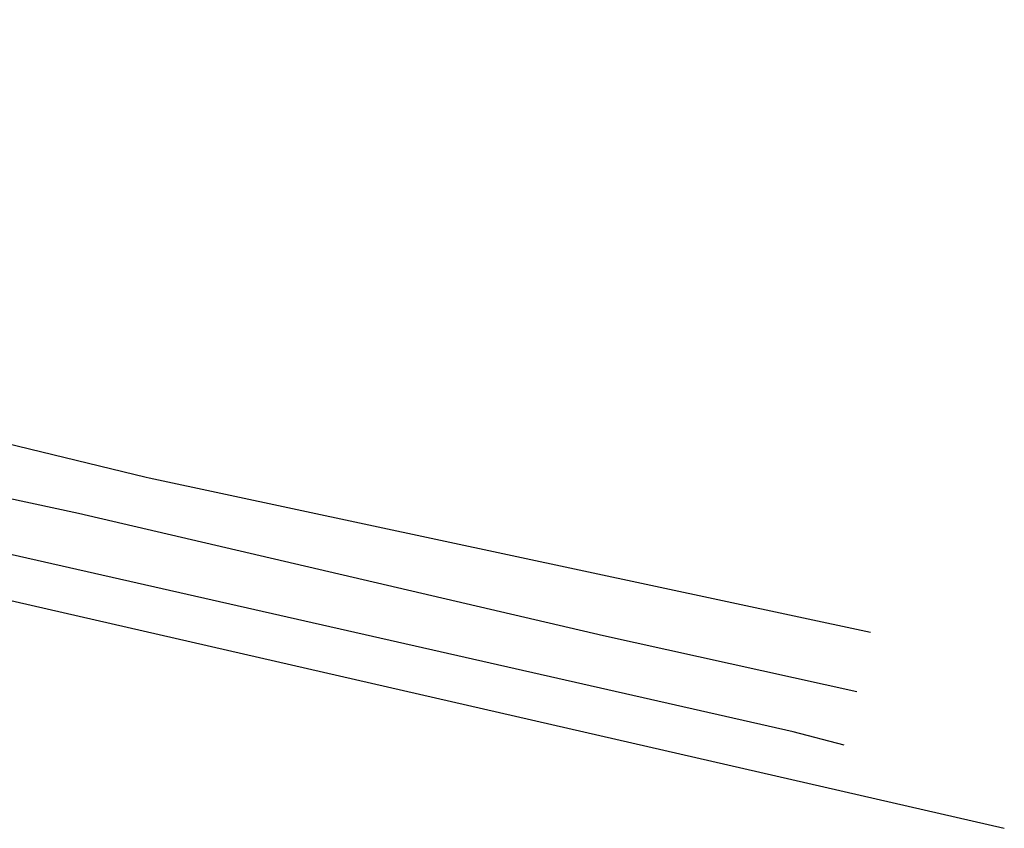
# Model space of a CAD drawing. Header units: metres. Extents: x 116958 to 118326, y 475500 to 477904.
# Tile 50 of 256: x 117754 to 117789, y 475987 to 476017. Entities that reach past the tile are written whole.
import ezdxf

# ---------------------------------------------------------------- set-up
doc = ezdxf.new("R2010")
doc.units = ezdxf.units.M
doc.header["$LTSCALE"] = 0.2
doc.layers.add('B-WE-GW-WATERGANG_INSTEEK-G', color=252, linetype='Continuous')
doc.layers.add('B-WE-GW-WATERGANG_WATERLIJN-G', color=252, linetype='Continuous')

msp = doc.modelspace()

# ---------------------------------------------------------------- linework, layer by layer
at = {"layer": 'B-WE-GW-WATERGANG_INSTEEK-G', "flags": 128}
for points in [[(117758.263, 476000), (117728.254, 476007.298), (117694.341, 476014.898), (117626.585, 476031.094), (117606.452, 476035.661), (117582.572, 476041.666), (117564.67, 476045.6), (117543.928, 476050.615), (117520.846, 476055.455), (117517.645, 476055.794), (117517.395, 476055.592), (117517.162, 476055.403), (117516.659, 476055.151), (117516.43, 476053.967)], [(117516.108, 476052.3), (117516.098, 476052.245), (117516.009, 476051.789), (117516.363, 476051.14), (117525.713, 476048.696), (117538.603, 476045.584), (117560.683, 476040.5), (117589.213, 476034.012), (117611.138, 476028.776), (117664.179, 476016.346), (117692.876, 476009.441), (117719.891, 476003.16), (117731.733, 476000.493), (117789.373, 475987.274)], [(117784.521, 475994.376), (117758.374, 475999.973), (117758.263, 476000)]]:
    msp.add_lwpolyline(points, dxfattribs=at)
at = {"layer": 'B-WE-GW-WATERGANG_WATERLIJN-G', "flags": 128}
for points in [[(117783.574, 475990.29), (117781.723, 475990.771), (117747.852, 475998.447), (117741.213, 476000)], [(117749.801, 476000), (117755.811, 475998.707), (117774.849, 475994.273), (117784.025, 475992.235)]]:
    msp.add_lwpolyline(points, dxfattribs=at)

doc.saveas('drawing.dxf')
